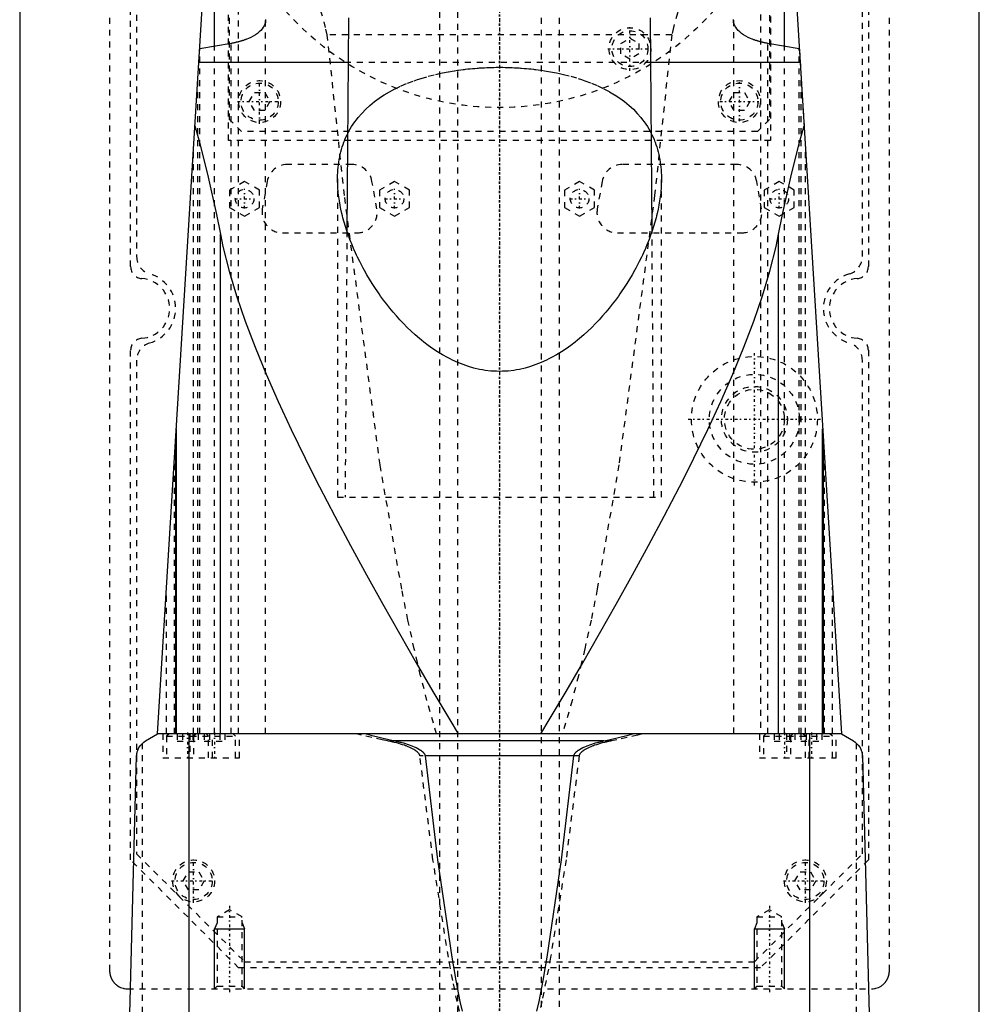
# Model space of a CAD drawing. Extents: x -90 to 90, y -144 to 599.
# Tile 6 of 10: x -80 to 80, y 32 to 196. Entities that reach past the tile are written whole.
import ezdxf

# ---------------------------------------------------------------- set-up
doc = ezdxf.new("R2010")
doc.units = 0
doc.linetypes.add('CENTER', pattern=[1.5, 0.45, -0.5, 0.05, -0.5])
doc.linetypes.add('DASHED', pattern=[2, 1, -1])
for name, color, linetype in [('AM_0', 7, 'CONTINUOUS'), ('AM_10', 7, 'CONTINUOUS'), ('AM_3', 7, 'DASHED'), ('AM_7', 7, 'CENTER')]:
    doc.layers.add(name, color=color, linetype=linetype)

msp = doc.modelspace()

# ---------------------------------------------------------------- linework, layer by layer
at = {"layer": 'AM_0', "color": 7, "linetype": 'CONTINUOUS'}
for p, q in [((-80, 291.5), (-80, 30)), ((80, 30), (80, 291.5)), ((-57, 77.05), (-47, 240)), ((47, 240), (57, 77.05)), ((-47.5, 191.75), (-47.5, 200.01)), ((47.5, 191.75), (47.5, 200.01)), ((-25.18, 196.5), (-25.43, 160.87)), ((25.43, 160.87), (25.18, 196.5)), ((-44.74, 192.21), (-49.99, 191.33)), ((49.99, 191.33), (44.74, 192.21)), ((-25.23, 189), (-50.13, 189)), ((50.13, 189), (25.23, 189)), ((-46.53, 77.05), (-46.53, 160.38)), ((46.53, 77.05), (46.53, 160.38)), ((-53.88, 77.05), (-53.88, 127.93)), ((53.88, 77.05), (53.88, 127.93)), ((-54, 125.94), (-54, 77.05)), ((54, 77.05), (54, 125.94)), ((-59, 75.85), (-57, 77.05)), ((57, 77.05), (-57, 77.05)), ((-51.74, 16.5), (-51.74, 77.05)), ((17.41, 75.85), (-17.41, 75.85)), ((51.74, 16.5), (51.74, 77.05)), ((57, 77.05), (59, 75.85)), ((-62, 16.5), (-60.5, 73.35)), ((12.4, 73.35), (-12.4, 73.35)), ((60.5, 73.35), (62, 16.5))]:
    msp.add_line(p, q, dxfattribs=at)
for points in [[(-39, 196.08, 0), (-39, 195.95, 0), (-39.04, 195.69, 0), (-39.11, 195.42, 0), (-39.16, 195.29, 0), (-39.23, 195.16, 0), (-39.38, 194.89, 0), (-39.57, 194.63, 0), (-39.8, 194.37, 0), (-40.06, 194.12, 0), (-40.36, 193.88, 0), (-40.52, 193.76, 0), (-40.69, 193.65, 0), (-41.06, 193.43, 0), (-41.45, 193.22, 0), (-41.86, 193.03, 0), (-42.12, 192.92, 0), (-42.2, 192.89, 0), (-42.28, 192.86, 0), (-42.32, 192.85, 0), (-42.36, 192.84, 0), (-42.43, 192.81, 0), (-42.52, 192.78, 0), (-42.6, 192.75, 0), (-42.68, 192.72, 0), (-42.76, 192.69, 0), (-42.8, 192.68, 0), (-42.85, 192.67, 0), (-42.93, 192.64, 0), (-43.02, 192.61, 0), (-43.06, 192.6, 0), (-43.11, 192.59, 0), (-43.19, 192.56, 0), (-43.28, 192.54, 0), (-43.33, 192.52, 0), (-43.37, 192.51, 0), (-43.46, 192.49, 0), (-43.55, 192.46, 0), (-43.64, 192.44, 0), (-43.74, 192.42, 0), (-43.83, 192.4, 0), (-43.88, 192.39, 0), (-43.92, 192.37, 0), (-44.02, 192.35, 0), (-44.11, 192.33, 0), (-44.21, 192.31, 0), (-44.3, 192.29, 0), (-44.4, 192.27, 0), (-44.45, 192.27, 0), (-44.5, 192.26, 0), (-44.6, 192.24, 0), (-44.69, 192.22, 0), (-44.74, 192.21, 0)], [(-39, 196.21, 0), (-39, 196.16, 0), (-39, 196.1, 0), (-39, 196.08, 0)], [(39, 196.08, 0), (39, 196.1, 0), (39, 196.16, 0), (39, 196.21, 0)], [(44.74, 192.21, 0), (44.69, 192.22, 0), (44.6, 192.24, 0), (44.5, 192.26, 0), (44.45, 192.27, 0), (44.4, 192.27, 0), (44.31, 192.29, 0), (44.21, 192.31, 0), (44.11, 192.33, 0), (44.02, 192.35, 0), (43.92, 192.37, 0), (43.88, 192.38, 0), (43.83, 192.4, 0), (43.74, 192.42, 0), (43.65, 192.44, 0), (43.55, 192.46, 0), (43.46, 192.49, 0), (43.37, 192.51, 0), (43.33, 192.52, 0), (43.28, 192.54, 0), (43.2, 192.56, 0), (43.11, 192.59, 0), (43.06, 192.6, 0), (43.02, 192.61, 0), (42.94, 192.64, 0), (42.85, 192.67, 0), (42.81, 192.68, 0), (42.77, 192.69, 0), (42.68, 192.72, 0), (42.6, 192.75, 0), (42.52, 192.78, 0), (42.44, 192.81, 0), (42.36, 192.83, 0), (42.32, 192.85, 0), (42.28, 192.86, 0), (42.2, 192.89, 0), (42.12, 192.92, 0), (41.86, 193.03, 0), (41.45, 193.22, 0), (41.06, 193.43, 0), (40.7, 193.65, 0), (40.53, 193.76, 0), (40.36, 193.88, 0), (40.06, 194.12, 0), (39.8, 194.37, 0), (39.57, 194.63, 0), (39.38, 194.89, 0), (39.23, 195.16, 0), (39.16, 195.29, 0), (39.11, 195.42, 0), (39.04, 195.69, 0), (39, 195.95, 0), (39, 196.08, 0)], [(-50.78, 178.45, 0), (-50.02, 175.73, 0), (-48.56, 169.92, 0), (-47.19, 163.67, 0), (-46.53, 160.38, 0)], [(46.53, 160.38, 0), (47.19, 163.67, 0), (48.56, 169.92, 0), (50.02, 175.73, 0), (50.78, 178.45, 0)], [(-27, 169.6, 0), (-27, 169.81, 0), (-26.99, 170.24, 0), (-26.97, 170.67, 0), (-26.96, 170.89, 0), (-26.94, 171.1, 0), (-26.91, 171.53, 0), (-26.86, 171.96, 0), (-26.8, 172.39, 0), (-26.73, 172.82, 0), (-26.65, 173.25, 0), (-26.61, 173.46, 0), (-26.56, 173.67, 0), (-26.46, 174.1, 0), (-26.34, 174.52, 0), (-26.22, 174.93, 0), (-26.08, 175.35, 0), (-25.93, 175.76, 0), (-25.85, 175.96, 0), (-25.77, 176.16, 0), (-25.6, 176.57, 0), (-25.41, 176.96, 0), (-25.31, 177.16, 0)], [(25.31, 177.16, 0), (25.41, 176.97, 0), (25.6, 176.57, 0), (25.77, 176.17, 0), (25.85, 175.96, 0), (25.93, 175.76, 0), (26.08, 175.35, 0), (26.22, 174.94, 0), (26.34, 174.52, 0), (26.46, 174.1, 0), (26.56, 173.68, 0), (26.61, 173.46, 0), (26.65, 173.25, 0), (26.73, 172.82, 0), (26.8, 172.4, 0), (26.86, 171.97, 0), (26.91, 171.54, 0), (26.94, 171.11, 0), (26.96, 170.89, 0), (26.97, 170.67, 0), (26.99, 170.24, 0), (27, 169.81, 0), (27, 169.6, 0)], [(27, 169.6, 0), (27, 169.28, 0), (26.98, 168.63, 0), (26.94, 167.97, 0), (26.91, 167.64, 0), (26.88, 167.3, 0), (26.8, 166.62, 0), (26.7, 165.94, 0), (26.58, 165.24, 0), (26.44, 164.54, 0), (26.28, 163.83, 0), (26.2, 163.47, 0), (26.11, 163.12, 0), (25.91, 162.4, 0), (25.69, 161.67, 0), (25.46, 160.95, 0), (25.2, 160.22, 0), (24.93, 159.48, 0), (24.78, 159.11, 0), (24.64, 158.75, 0), (24.33, 158.01, 0), (24, 157.28, 0), (23.83, 156.91, 0), (23.65, 156.54, 0), (23.29, 155.81, 0), (22.91, 155.07, 0), (22.72, 154.71, 0), (22.52, 154.34, 0), (22.11, 153.62, 0), (21.68, 152.9, 0), (21.24, 152.18, 0), (20.78, 151.47, 0), (20.31, 150.77, 0), (20.07, 150.42, 0), (19.82, 150.07, 0), (19.32, 149.39, 0), (18.81, 148.71, 0), (18.28, 148.05, 0), (17.74, 147.39, 0), (17.19, 146.75, 0), (16.9, 146.43, 0), (16.61, 146.11, 0), (16.01, 145.47, 0), (15.38, 144.83, 0), (14.72, 144.2, 0), (14.04, 143.58, 0), (13.34, 142.97, 0), (12.98, 142.68, 0), (12.62, 142.38, 0), (11.87, 141.81, 0), (11.1, 141.26, 0), (10.31, 140.74, 0), (9.5, 140.25, 0), (8.67, 139.79, 0), (8.25, 139.57, 0), (7.82, 139.36, 0), (6.95, 138.97, 0), (6.07, 138.62, 0), (5.17, 138.31, 0), (4.26, 138.05, 0), (3.33, 137.83, 0), (2.86, 137.75, 0), (2.39, 137.67, 0), (1.44, 137.56, 0), (0.48, 137.51, 0), (0, 137.5, 0), (-0.48, 137.51, 0), (-1.44, 137.56, 0), (-2.39, 137.67, 0), (-2.86, 137.75, 0), (-3.33, 137.83, 0), (-4.26, 138.05, 0), (-5.17, 138.31, 0), (-6.07, 138.62, 0), (-6.95, 138.97, 0), (-7.82, 139.36, 0), (-8.25, 139.57, 0), (-8.67, 139.79, 0), (-9.5, 140.25, 0), (-10.31, 140.74, 0), (-11.1, 141.26, 0), (-11.87, 141.81, 0), (-12.62, 142.38, 0), (-12.98, 142.68, 0), (-13.34, 142.97, 0), (-14.04, 143.58, 0), (-14.72, 144.2, 0), (-15.38, 144.83, 0), (-16.01, 145.47, 0), (-16.61, 146.11, 0), (-16.9, 146.43, 0), (-17.19, 146.75, 0), (-17.74, 147.39, 0), (-18.28, 148.05, 0), (-18.81, 148.71, 0), (-19.32, 149.39, 0), (-19.82, 150.07, 0), (-20.07, 150.42, 0), (-20.31, 150.77, 0), (-20.78, 151.47, 0), (-21.24, 152.18, 0), (-21.68, 152.9, 0), (-22.11, 153.62, 0), (-22.52, 154.34, 0), (-22.72, 154.71, 0), (-22.91, 155.07, 0), (-23.29, 155.81, 0), (-23.65, 156.54, 0), (-23.83, 156.91, 0), (-24, 157.28, 0), (-24.33, 158.01, 0), (-24.64, 158.75, 0), (-24.78, 159.11, 0), (-24.93, 159.48, 0), (-25.2, 160.22, 0), (-25.46, 160.95, 0), (-25.69, 161.67, 0), (-25.91, 162.4, 0), (-26.11, 163.12, 0), (-26.2, 163.47, 0), (-26.28, 163.83, 0), (-26.44, 164.54, 0), (-26.58, 165.24, 0), (-26.7, 165.94, 0), (-26.8, 166.62, 0), (-26.88, 167.3, 0), (-26.91, 167.64, 0), (-26.94, 167.97, 0), (-26.98, 168.63, 0), (-27, 169.28, 0), (-27, 169.6, 0)], [(-46.53, 160.38, 0), (-46.11, 158.34, 0), (-45.07, 154.24, 0), (-43.83, 150.11, 0), (-43.13, 148.01, 0), (-42.38, 145.88, 0), (-40.73, 141.53, 0), (-38.89, 137.05, 0), (-36.88, 132.47, 0), (-34.72, 127.8, 0), (-32.42, 123.04, 0), (-31.22, 120.64, 0), (-30, 118.23, 0), (-27.48, 113.37, 0), (-24.87, 108.47, 0), (-22.2, 103.56, 0), (-19.47, 98.65, 0), (-16.7, 93.75, 0), (-15.31, 91.32, 0), (-13.91, 88.89, 0), (-11.1, 84.09, 0), (-8.29, 79.37, 0), (-6.87, 77.05, 0)], [(6.87, 77.05, 0), (8.29, 79.37, 0), (11.1, 84.09, 0), (13.91, 88.89, 0), (15.31, 91.32, 0), (16.7, 93.75, 0), (19.47, 98.65, 0), (22.2, 103.56, 0), (24.87, 108.47, 0), (27.48, 113.37, 0), (30, 118.23, 0), (31.22, 120.64, 0), (32.42, 123.04, 0), (34.72, 127.8, 0), (36.88, 132.47, 0), (38.89, 137.05, 0), (40.73, 141.53, 0), (42.38, 145.88, 0), (43.13, 148.01, 0), (43.83, 150.11, 0), (45.07, 154.24, 0), (46.11, 158.34, 0), (46.53, 160.38, 0)], [(-60.5, 73.35, 0), (-60.5, 73.35, 0), (-60.5, 73.36, 0), (-60.5, 73.37, 0), (-60.5, 73.37, 0), (-60.5, 73.37, 0), (-60.5, 73.38, 0), (-60.5, 73.38, 0), (-60.5, 73.39, 0), (-60.5, 73.39, 0), (-60.5, 73.4, 0), (-60.5, 73.4, 0), (-60.5, 73.4, 0), (-60.5, 73.41, 0), (-60.5, 73.41, 0), (-60.5, 73.43, 0), (-60.5, 73.44, 0), (-60.49, 73.45, 0), (-60.49, 73.48, 0), (-60.49, 73.5, 0), (-60.49, 73.52, 0), (-60.49, 73.54, 0), (-60.49, 73.56, 0), (-60.49, 73.57, 0), (-60.48, 73.57, 0), (-60.48, 73.59, 0), (-60.48, 73.61, 0), (-60.47, 73.65, 0), (-60.47, 73.69, 0), (-60.46, 73.73, 0), (-60.45, 73.79, 0), (-60.44, 73.85, 0), (-60.4, 74.02, 0), (-60.33, 74.26, 0), (-60.29, 74.36, 0), (-60.25, 74.45, 0), (-60.18, 74.6, 0), (-60.11, 74.74, 0), (-59.83, 75.14, 0), (-59.29, 75.66, 0), (-59, 75.85, 0)], [(-22.25, 77.05, 0), (-21.46, 76.83, 0), (-19.85, 76.41, 0), (-18.23, 76.03, 0), (-17.41, 75.85, 0)], [(-17.41, 75.85, 0), (-17.25, 75.82, 0), (-16.93, 75.75, 0), (-16.61, 75.67, 0), (-16.46, 75.63, 0), (-16.3, 75.59, 0), (-15.99, 75.51, 0), (-15.68, 75.41, 0), (-15.38, 75.32, 0), (-15.08, 75.22, 0), (-14.78, 75.11, 0), (-14.64, 75.06, 0), (-14.49, 75, 0), (-14.21, 74.88, 0), (-13.92, 74.75, 0), (-13.62, 74.59, 0), (-13.33, 74.43, 0), (-13.17, 74.32, 0), (-13.13, 74.29, 0), (-13.08, 74.26, 0), (-13.06, 74.24, 0), (-13.04, 74.22, 0), (-12.99, 74.19, 0), (-12.95, 74.16, 0), (-12.93, 74.14, 0), (-12.91, 74.12, 0), (-12.87, 74.09, 0), (-12.83, 74.05, 0), (-12.81, 74.04, 0), (-12.79, 74.02, 0), (-12.75, 73.98, 0), (-12.72, 73.94, 0), (-12.68, 73.9, 0), (-12.65, 73.86, 0), (-12.61, 73.82, 0), (-12.6, 73.8, 0), (-12.58, 73.78, 0), (-12.55, 73.73, 0), (-12.52, 73.68, 0), (-12.49, 73.63, 0), (-12.47, 73.58, 0), (-12.45, 73.53, 0), (-12.44, 73.51, 0), (-12.43, 73.48, 0), (-12.41, 73.43, 0), (-12.41, 73.4, 0), (-12.41, 73.39, 0), (-12.4, 73.38, 0), (-12.4, 73.38, 0), (-12.4, 73.37, 0), (-12.4, 73.36, 0), (-12.4, 73.35, 0), (-12.4, 73.35, 0)], [(12.4, 73.35, 0), (12.4, 73.35, 0), (12.4, 73.36, 0), (12.4, 73.37, 0), (12.4, 73.38, 0), (12.4, 73.38, 0), (12.41, 73.39, 0), (12.41, 73.4, 0), (12.41, 73.43, 0), (12.43, 73.48, 0), (12.44, 73.51, 0), (12.45, 73.53, 0), (12.47, 73.58, 0), (12.49, 73.63, 0), (12.52, 73.68, 0), (12.55, 73.73, 0), (12.58, 73.78, 0), (12.6, 73.8, 0), (12.61, 73.82, 0), (12.65, 73.86, 0), (12.68, 73.9, 0), (12.72, 73.94, 0), (12.75, 73.98, 0), (12.79, 74.02, 0), (12.81, 74.04, 0), (12.83, 74.05, 0), (12.87, 74.09, 0), (12.91, 74.12, 0), (12.93, 74.14, 0), (12.95, 74.16, 0), (12.99, 74.19, 0), (13.04, 74.22, 0), (13.06, 74.24, 0), (13.08, 74.26, 0), (13.13, 74.29, 0), (13.17, 74.32, 0), (13.33, 74.43, 0), (13.62, 74.59, 0), (13.92, 74.75, 0), (14.21, 74.88, 0), (14.49, 75, 0), (14.64, 75.06, 0), (14.78, 75.11, 0), (15.08, 75.22, 0), (15.38, 75.32, 0), (15.68, 75.41, 0), (15.99, 75.51, 0), (16.3, 75.59, 0), (16.46, 75.63, 0), (16.61, 75.67, 0), (16.93, 75.75, 0), (17.25, 75.82, 0), (17.41, 75.85, 0)], [(17.41, 75.85, 0), (18.23, 76.03, 0), (19.85, 76.41, 0), (21.46, 76.83, 0), (22.25, 77.05, 0)], [(59, 75.85, 0), (59.29, 75.66, 0), (59.83, 75.14, 0), (60.11, 74.74, 0), (60.18, 74.6, 0), (60.25, 74.45, 0), (60.29, 74.36, 0), (60.33, 74.26, 0), (60.4, 74.02, 0), (60.44, 73.85, 0), (60.45, 73.79, 0), (60.46, 73.73, 0), (60.47, 73.69, 0), (60.47, 73.65, 0), (60.48, 73.61, 0), (60.48, 73.59, 0), (60.48, 73.57, 0), (60.49, 73.57, 0), (60.49, 73.56, 0), (60.49, 73.54, 0), (60.49, 73.52, 0), (60.49, 73.5, 0), (60.49, 73.48, 0), (60.49, 73.45, 0), (60.5, 73.44, 0), (60.5, 73.43, 0), (60.5, 73.41, 0), (60.5, 73.41, 0), (60.5, 73.4, 0), (60.5, 73.4, 0), (60.5, 73.4, 0), (60.5, 73.39, 0), (60.5, 73.39, 0), (60.5, 73.38, 0), (60.5, 73.38, 0), (60.5, 73.37, 0), (60.5, 73.37, 0), (60.5, 73.37, 0), (60.5, 73.36, 0), (60.5, 73.35, 0), (60.5, 73.35, 0)], [(-12.4, 73.35, 0), (-10.36, 56.04, 0), (-7.97, 39.77, 0), (-7.28, 35.91, 0), (-6.59, 32.39, 0), (-6.24, 30.76, 0)], [(6.24, 30.76, 0), (6.59, 32.39, 0), (7.28, 35.91, 0), (7.97, 39.77, 0), (10.36, 56.04, 0), (12.4, 73.35, 0)]]:
    msp.add_polyline3d(points, dxfattribs=at)
at = {"layer": 'AM_10', "color": 7, "linetype": 'CONTINUOUS'}
for p, q in [((-47.07, 45.5), (-47.5, 44.5)), ((-47.5, 34.5), (-47.5, 44.5)), ((-47.5, 44.5), (-42.5, 44.5)), ((-42.93, 45.5), (-42.5, 44.5)), ((-42.5, 34.5), (-42.5, 44.5)), ((42.93, 45.5), (42.5, 44.5)), ((42.5, 34.5), (42.5, 44.5)), ((42.5, 44.5), (47.5, 44.5)), ((47.07, 45.5), (47.5, 44.5)), ((47.5, 34.5), (47.5, 44.5))]:
    msp.add_line(p, q, dxfattribs=at)
at = {"layer": 'AM_3', "color": 6, "linetype": 'DASHED'}
for p, q in [((-7, 565.5), (-7, -110.5)), ((7, -110.5), (7, 565.5)), ((-10, 553.5), (-10, -70.5)), ((10, -70.5), (10, 553.5)), ((-65, 292.5), (-65, 37.5)), ((65, 37.5), (65, 292.5)), ((-61.5, 154.98), (-61.5, 292)), ((-60.5, 291), (-60.5, 156.65)), ((60.5, 156.65), (60.5, 291)), ((61.5, 292), (61.5, 154.98)), ((-43.5, 77.05), (-43.5, 247.02)), ((43.5, 247.02), (43.5, 77.05)), ((-45.21, 176), (-45.21, 244.67)), ((45.21, 244.67), (45.21, 176)), ((-45, 179.5), (-45, 232.9)), ((45, 232.9), (45, 179.5)), ((-39, 77.05), (-39, 196.08)), ((39, 196.08), (39, 77.05)), ((-44.74, 77.05), (-44.74, 192.21)), ((28.71, 193.62), (-28.71, 193.62)), ((20.25, 192.19), (21.75, 193.06)), ((20.25, 190.46), (20.25, 192.19)), ((21.75, 193.06), (23.25, 192.19)), ((23.25, 192.19), (23.25, 190.46)), ((44.74, 77.05), (44.74, 192.21)), ((-49.95, 77.05), (-49.95, 191.34)), ((-47.5, 77.05), (-47.5, 191.75)), ((47.5, 77.05), (47.5, 191.75)), ((49.95, 77.05), (49.95, 191.34)), ((49.99, 191.33), (50.78, 178.45)), ((25.23, 189), (-25.23, 189)), ((21.75, 189.6), (20.25, 190.46)), ((23.25, 190.46), (21.75, 189.6)), ((-50.31, 77.05), (-50.31, 186.12)), ((50.31, 77.05), (50.31, 186.12)), ((-41.73, 182.5), (-40.87, 184)), ((-40.87, 184), (-39.13, 184)), ((-39.13, 184), (-38.27, 182.5)), ((38.27, 182.5), (39.13, 184)), ((39.13, 184), (40.87, 184)), ((40.87, 184), (41.73, 182.5)), ((-40.87, 181), (-41.73, 182.5)), ((-38.27, 182.5), (-39.13, 181)), ((39.13, 181), (38.27, 182.5)), ((41.73, 182.5), (40.87, 181)), ((-39.13, 181), (-40.87, 181)), ((40.87, 181), (39.13, 181)), ((-43, 177.5), (-45, 179.5)), ((45, 179.5), (43, 177.5)), ((43, 177.5), (-43, 177.5)), ((45.21, 176), (-45.21, 176)), ((-51, 77.05), (-51, 174.82)), ((51, 77.05), (51, 174.82)), ((-24.61, 172), (-35.39, 172)), ((39.54, 172), (20.46, 172)), ((-42.5, 169.19), (-45, 167.74)), ((-40, 167.74), (-42.5, 169.19)), ((-38.74, 169.19), (-39.55, 164.59)), ((-27, 169.6), (-27, 116.5)), ((-20.45, 164.59), (-21.26, 169.19)), ((-17.5, 169.19), (-20, 167.74)), ((-15, 167.74), (-17.5, 169.19)), ((13.35, 169.19), (10.85, 167.74)), ((15.85, 167.74), (13.35, 169.19)), ((17.11, 169.19), (16.3, 164.59)), ((27, 116.5), (27, 169.6)), ((43.7, 164.59), (42.89, 169.19)), ((46.65, 169.19), (44.15, 167.74)), ((49.15, 167.74), (46.65, 169.19)), ((-45, 167.74), (-45, 164.86)), ((-40, 164.86), (-40, 167.74)), ((-20, 167.74), (-20, 164.86)), ((-15, 164.86), (-15, 167.74)), ((10.85, 167.74), (10.85, 164.86)), ((15.85, 164.86), (15.85, 167.74)), ((44.15, 167.74), (44.15, 164.86)), ((49.15, 164.86), (49.15, 167.74)), ((-45, 164.86), (-42.5, 163.41)), ((-42.5, 163.41), (-40, 164.86)), ((-20, 164.86), (-17.5, 163.41)), ((-17.5, 163.41), (-15, 164.86)), ((10.85, 164.86), (13.35, 163.41)), ((13.35, 163.41), (15.85, 164.86)), ((44.15, 164.86), (46.65, 163.41)), ((46.65, 163.41), (49.15, 164.86)), ((-36.2, 160.6), (-23.8, 160.6)), ((-25.43, 160.87), (-25.75, 116.5)), ((19.65, 160.6), (40.35, 160.6)), ((25.75, 116.5), (25.43, 160.87)), ((-61.5, 56), (-61.5, 141.02)), ((61.5, 141.02), (61.5, 56)), ((-60.5, 139.35), (-60.5, 57)), ((60.5, 57), (60.5, 139.35)), ((-54.2, 77.05), (-54.2, 122.75)), ((54.2, 77.05), (54.2, 122.75)), ((-27, 116.5), (27, 116.5)), ((-55.5, 77.05), (-55.5, 101.49)), ((55.5, 77.05), (55.5, 101.49)), ((-56.15, 77.05), (-56.15, 73.05)), ((-55.1, 77.05), (-55.5, 76.65)), ((-55.5, 76.65), (-55.5, 73.05)), ((-55.5, 76.65), (-44, 76.65)), ((-53.73, 77.05), (-53.73, 75.8)), ((-53.73, 75.8), (-50.27, 75.8)), ((-52.87, 77.05), (-52.87, 75.8)), ((-51.65, 77.05), (-51.65, 73.05)), ((-51.13, 77.05), (-51.13, 75.8)), ((-50.6, 77.05), (-51, 76.65)), ((-51, 76.65), (-51, 73.05)), ((-50.27, 77.05), (-50.27, 75.8)), ((-49.23, 77.05), (-49.23, 75.8)), ((-49.23, 75.8), (-45.77, 75.8)), ((-48.5, 76.65), (-48.9, 77.05)), ((-48.5, 73.05), (-48.5, 76.65)), ((-48.37, 77.05), (-48.37, 75.8)), ((-47.85, 73.05), (-47.85, 77.05)), ((-46.63, 77.05), (-46.63, 75.8)), ((-45.77, 77.05), (-45.77, 75.8)), ((-44, 76.65), (-44.4, 77.05)), ((-44, 73.05), (-44, 76.65)), ((-43.35, 73.05), (-43.35, 77.05)), ((18.65, 75.85), (-18.65, 75.85)), ((43.35, 77.05), (43.35, 73.05)), ((44.4, 77.05), (44, 76.65)), ((44, 76.65), (44, 73.05)), ((44, 76.65), (55.5, 76.65)), ((45.77, 77.05), (45.77, 75.8)), ((45.77, 75.8), (49.23, 75.8)), ((46.63, 77.05), (46.63, 75.8)), ((47.85, 77.05), (47.85, 73.05)), ((48.37, 77.05), (48.37, 75.8)), ((48.9, 77.05), (48.5, 76.65)), ((48.5, 76.65), (48.5, 73.05)), ((49.23, 77.05), (49.23, 75.8)), ((50.27, 77.05), (50.27, 75.8)), ((50.27, 75.8), (53.73, 75.8)), ((51, 76.65), (50.6, 77.05)), ((51, 73.05), (51, 76.65)), ((51.13, 77.05), (51.13, 75.8)), ((51.65, 73.05), (51.65, 77.05)), ((52.87, 77.05), (52.87, 75.8)), ((53.73, 77.05), (53.73, 75.8)), ((55.5, 76.65), (55.1, 77.05)), ((55.5, 73.05), (55.5, 76.65)), ((56.15, 73.05), (56.15, 77.05)), ((-59.5, 16.5), (-59.5, 75.49)), ((59.5, 16.5), (59.5, 75.49)), ((-56.15, 73.05), (-43.35, 73.05)), ((13.28, 73.35), (-13.28, 73.35)), ((43.35, 73.05), (56.15, 73.05)), ((-43.5, 38), (-61.5, 56)), ((-60.5, 57), (-42.5, 39)), ((42.5, 39), (60.5, 57)), ((61.5, 56), (43.5, 38)), ((-52.73, 52.5), (-51.87, 54)), ((-51.87, 54), (-50.13, 54)), ((-50.13, 54), (-49.27, 52.5)), ((49.27, 52.5), (50.13, 54)), ((50.13, 54), (51.87, 54)), ((51.87, 54), (52.73, 52.5)), ((-51.87, 51), (-52.73, 52.5)), ((-50.13, 51), (-51.87, 51)), ((-49.27, 52.5), (-50.13, 51)), ((50.13, 51), (49.27, 52.5)), ((51.87, 51), (50.13, 51)), ((52.73, 52.5), (51.87, 51)), ((-45, 47.69), (-47.07, 46.5)), ((-42.93, 46.5), (-45, 47.69)), ((45, 47.69), (42.93, 46.5)), ((47.07, 46.5), (45, 47.69)), ((-47.07, 46.5), (-47.07, 34.93)), ((-47.07, 46.5), (-42.93, 46.5)), ((-42.93, 34.93), (-42.93, 46.5)), ((42.93, 46.5), (42.93, 34.93)), ((42.93, 46.5), (47.07, 46.5)), ((47.07, 34.93), (47.07, 46.5)), ((43.5, 38), (-43.5, 38)), ((-42.5, 39), (42.5, 39)), ((-62, 34.5), (62, 34.5)), ((-47.07, 34.93), (-47.5, 34.5)), ((-47.07, 34.93), (-42.93, 34.93)), ((-42.5, 34.5), (-42.93, 34.93)), ((42.93, 34.93), (42.5, 34.5)), ((42.93, 34.93), (47.07, 34.93)), ((47.5, 34.5), (47.07, 34.93))]:
    msp.add_line(p, q, dxfattribs=at)
for points in [[(-28.71, 193.62, 0), (-28.99, 194.85, 0), (-29.66, 197.27, 0), (-30.44, 199.65, 0), (-30.86, 200.82, 0), (-31.31, 201.98, 0), (-32.26, 204.28, 0), (-33.28, 206.54, 0), (-34.35, 208.76, 0), (-35.46, 210.94, 0), (-36.61, 213.09, 0), (-37.19, 214.15, 0), (-37.78, 215.2, 0), (-38.96, 217.28, 0), (-40.15, 219.31, 0), (-41.34, 221.3, 0), (-42.52, 223.25, 0), (-43.68, 225.15, 0), (-44.25, 226.08, 0), (-44.82, 227, 0), (-45.93, 228.8, 0), (-47.01, 230.54, 0), (-47.53, 231.39, 0)], [(47.53, 231.39, 0), (47.01, 230.54, 0), (45.93, 228.8, 0), (44.82, 227, 0), (44.25, 226.08, 0), (43.68, 225.15, 0), (42.52, 223.25, 0), (41.34, 221.3, 0), (40.15, 219.31, 0), (38.96, 217.28, 0), (37.78, 215.2, 0), (37.19, 214.15, 0), (36.61, 213.09, 0), (35.46, 210.94, 0), (34.35, 208.76, 0), (33.28, 206.54, 0), (32.26, 204.28, 0), (31.31, 201.98, 0), (30.86, 200.82, 0), (30.44, 199.65, 0), (29.66, 197.27, 0), (28.99, 194.85, 0), (28.71, 193.62, 0)], [(-10.49, 77.05, 0), (-11.02, 78.81, 0), (-12.09, 82.59, 0), (-13.15, 86.72, 0), (-13.68, 88.91, 0), (-14.21, 91.19, 0), (-15.26, 96.01, 0), (-16.3, 101.17, 0), (-19.91, 121.9, 0), (-25.86, 166.85, 0), (-28.71, 193.62, 0)], [(28.71, 193.62, 0), (25.86, 166.85, 0), (19.91, 121.9, 0), (16.3, 101.17, 0), (15.26, 96.01, 0), (14.21, 91.19, 0), (13.68, 88.91, 0), (13.15, 86.72, 0), (12.09, 82.59, 0), (11.02, 78.81, 0), (10.49, 77.05, 0)], [(-10.01, 187.18, 0), (-9.52, 187.29, 0), (-8.53, 187.48, 0), (-7.52, 187.65, 0), (-7.01, 187.73, 0)], [(-7.01, 187.73, 0), (-6.81, 187.75, 0), (-6.43, 187.81, 0), (-6.04, 187.85, 0), (-5.85, 187.88, 0), (-5.65, 187.9, 0), (-5.26, 187.94, 0), (-4.87, 187.98, 0), (-4.48, 188.02, 0), (-4.09, 188.05, 0), (-3.7, 188.08, 0), (-3.5, 188.1, 0), (-3.31, 188.11, 0), (-2.92, 188.13, 0), (-2.52, 188.16, 0), (-2.13, 188.17, 0), (-1.74, 188.19, 0), (-1.35, 188.2, 0), (-1.16, 188.21, 0), (-0.97, 188.21, 0), (-0.58, 188.22, 0), (-0.19, 188.22, 0), (0, 188.22, 0)], [(0, 188.22, 0), (0.19, 188.22, 0), (0.58, 188.22, 0), (0.96, 188.21, 0), (1.16, 188.21, 0), (1.35, 188.2, 0), (1.74, 188.19, 0), (2.13, 188.17, 0), (2.52, 188.16, 0), (2.91, 188.14, 0), (3.3, 188.11, 0), (3.5, 188.1, 0), (3.69, 188.08, 0), (4.09, 188.05, 0), (4.48, 188.02, 0), (4.87, 187.98, 0), (5.26, 187.94, 0), (5.65, 187.9, 0), (5.84, 187.88, 0), (6.04, 187.85, 0), (6.43, 187.81, 0), (6.81, 187.75, 0), (7.01, 187.73, 0)], [(7.01, 187.73, 0), (7.52, 187.65, 0), (8.53, 187.48, 0), (9.52, 187.29, 0), (10.01, 187.18, 0)], [(-25.31, 177.16, 0), (-25.11, 177.56, 0), (-24.65, 178.34, 0), (-24.14, 179.1, 0), (-23.87, 179.47, 0), (-23.58, 179.84, 0), (-22.97, 180.54, 0), (-22.31, 181.22, 0), (-21.61, 181.87, 0), (-20.85, 182.49, 0), (-20.06, 183.07, 0), (-19.65, 183.35, 0), (-19.22, 183.62, 0), (-18.34, 184.14, 0), (-17.4, 184.64, 0), (-16.4, 185.12, 0), (-15.34, 185.57, 0), (-14.24, 185.99, 0), (-13.66, 186.18, 0), (-13.08, 186.37, 0), (-11.88, 186.72, 0), (-10.64, 187.04, 0), (-10.01, 187.18, 0)], [(10.01, 187.18, 0), (10.65, 187.04, 0), (11.89, 186.72, 0), (13.09, 186.37, 0), (13.68, 186.18, 0), (14.25, 185.98, 0), (15.35, 185.56, 0), (16.41, 185.12, 0), (17.4, 184.64, 0), (18.33, 184.15, 0), (19.21, 183.63, 0), (19.64, 183.35, 0), (20.06, 183.07, 0), (20.86, 182.49, 0), (21.61, 181.87, 0), (22.32, 181.22, 0), (22.98, 180.54, 0), (23.59, 179.83, 0), (23.87, 179.47, 0), (24.14, 179.1, 0), (24.65, 178.34, 0), (25.11, 177.56, 0), (25.31, 177.16, 0)], [(-18.65, 75.85, 0), (-19.54, 76.03, 0), (-21.29, 76.41, 0), (-23.02, 76.83, 0), (-23.87, 77.05, 0)], [(-13.28, 73.35, 0), (-13.28, 73.35, 0), (-13.28, 73.36, 0), (-13.28, 73.37, 0), (-13.28, 73.38, 0), (-13.28, 73.38, 0), (-13.28, 73.39, 0), (-13.29, 73.4, 0), (-13.29, 73.41, 0), (-13.29, 73.42, 0), (-13.29, 73.43, 0), (-13.29, 73.43, 0), (-13.29, 73.44, 0), (-13.3, 73.45, 0), (-13.3, 73.46, 0), (-13.3, 73.47, 0), (-13.31, 73.47, 0), (-13.31, 73.48, 0), (-13.31, 73.49, 0), (-13.31, 73.49, 0), (-13.31, 73.5, 0), (-13.32, 73.51, 0), (-13.32, 73.52, 0), (-13.33, 73.54, 0), (-13.35, 73.59, 0), (-13.38, 73.65, 0), (-13.41, 73.7, 0), (-13.45, 73.74, 0), (-13.48, 73.79, 0), (-13.5, 73.81, 0), (-13.52, 73.84, 0), (-13.56, 73.88, 0), (-13.59, 73.92, 0), (-13.63, 73.96, 0), (-13.67, 74, 0), (-13.71, 74.03, 0), (-13.74, 74.05, 0), (-13.76, 74.07, 0), (-13.8, 74.11, 0), (-13.84, 74.14, 0), (-13.87, 74.16, 0), (-13.89, 74.17, 0), (-13.94, 74.21, 0), (-13.98, 74.24, 0), (-14.01, 74.26, 0), (-14.03, 74.27, 0), (-14.08, 74.31, 0), (-14.13, 74.34, 0), (-14.31, 74.44, 0), (-14.62, 74.61, 0), (-14.93, 74.76, 0), (-15.24, 74.89, 0), (-15.54, 75.01, 0), (-15.7, 75.06, 0), (-15.85, 75.12, 0), (-16.17, 75.22, 0), (-16.49, 75.32, 0), (-16.81, 75.42, 0), (-17.14, 75.51, 0), (-17.48, 75.59, 0), (-17.64, 75.63, 0), (-17.81, 75.67, 0), (-18.15, 75.75, 0), (-18.49, 75.82, 0), (-18.65, 75.85, 0)], [(18.65, 75.85, 0), (18.49, 75.82, 0), (18.15, 75.75, 0), (17.81, 75.67, 0), (17.64, 75.63, 0), (17.48, 75.59, 0), (17.14, 75.51, 0), (16.81, 75.42, 0), (16.49, 75.32, 0), (16.17, 75.22, 0), (15.85, 75.12, 0), (15.7, 75.06, 0), (15.54, 75.01, 0), (15.24, 74.89, 0), (14.93, 74.76, 0), (14.62, 74.61, 0), (14.31, 74.44, 0), (14.13, 74.34, 0), (14.08, 74.31, 0), (14.03, 74.27, 0), (14.01, 74.26, 0), (13.98, 74.24, 0), (13.94, 74.21, 0), (13.89, 74.17, 0), (13.87, 74.16, 0), (13.84, 74.14, 0), (13.8, 74.11, 0), (13.76, 74.07, 0), (13.74, 74.05, 0), (13.71, 74.03, 0), (13.67, 74, 0), (13.63, 73.96, 0), (13.59, 73.92, 0), (13.56, 73.88, 0), (13.52, 73.84, 0), (13.5, 73.81, 0), (13.48, 73.79, 0), (13.45, 73.74, 0), (13.41, 73.7, 0), (13.38, 73.65, 0), (13.35, 73.59, 0), (13.33, 73.54, 0), (13.32, 73.52, 0), (13.32, 73.51, 0), (13.31, 73.5, 0), (13.31, 73.49, 0), (13.31, 73.49, 0), (13.31, 73.48, 0), (13.31, 73.47, 0), (13.3, 73.47, 0), (13.3, 73.46, 0), (13.3, 73.45, 0), (13.29, 73.44, 0), (13.29, 73.43, 0), (13.29, 73.43, 0), (13.29, 73.42, 0), (13.29, 73.41, 0), (13.29, 73.4, 0), (13.28, 73.39, 0), (13.28, 73.38, 0), (13.28, 73.38, 0), (13.28, 73.37, 0), (13.28, 73.36, 0), (13.28, 73.35, 0), (13.28, 73.35, 0)], [(23.87, 77.05, 0), (23.02, 76.83, 0), (21.29, 76.41, 0), (19.54, 76.03, 0), (18.65, 75.85, 0)], [(-6.68, 30.76, 0), (-7.05, 32.38, 0), (-7.79, 35.9, 0), (-8.52, 39.76, 0), (-11.09, 56.03, 0), (-13.28, 73.35, 0)], [(13.28, 73.35, 0), (11.09, 56.03, 0), (8.52, 39.76, 0), (7.79, 35.9, 0), (7.05, 32.38, 0), (6.68, 30.76, 0)], [(-65, 37.5, 0), (-65, 37.47, 0), (-65, 37.42, 0), (-65, 37.36, 0), (-65, 37.33, 0), (-64.99, 37.3, 0), (-64.99, 37.25, 0), (-64.98, 37.19, 0), (-64.98, 37.14, 0), (-64.97, 37.09, 0), (-64.96, 37.03, 0), (-64.96, 37, 0), (-64.95, 36.98, 0), (-64.94, 36.92, 0), (-64.93, 36.87, 0), (-64.92, 36.82, 0), (-64.91, 36.77, 0), (-64.9, 36.72, 0), (-64.89, 36.69, 0), (-64.88, 36.67, 0), (-64.87, 36.62, 0), (-64.85, 36.57, 0), (-64.84, 36.54, 0), (-64.83, 36.52, 0), (-64.82, 36.47, 0), (-64.8, 36.42, 0), (-64.79, 36.4, 0), (-64.78, 36.37, 0), (-64.76, 36.32, 0), (-64.74, 36.28, 0), (-64.72, 36.23, 0), (-64.7, 36.19, 0), (-64.68, 36.14, 0), (-64.66, 36.12, 0), (-64.65, 36.1, 0), (-64.63, 36.06, 0), (-64.61, 36.01, 0), (-64.58, 35.97, 0), (-64.56, 35.93, 0), (-64.53, 35.89, 0), (-64.52, 35.87, 0), (-64.51, 35.85, 0), (-64.48, 35.81, 0), (-64.45, 35.77, 0), (-64.43, 35.74, 0), (-64.4, 35.7, 0), (-64.37, 35.66, 0), (-64.36, 35.65, 0), (-64.34, 35.63, 0), (-64.32, 35.59, 0), (-64.29, 35.56, 0), (-64.26, 35.53, 0), (-64.23, 35.49, 0), (-64.2, 35.46, 0), (-64.19, 35.45, 0), (-64.17, 35.43, 0), (-64.14, 35.4, 0), (-64.12, 35.37, 0), (-64.01, 35.28, 0), (-63.92, 35.2, 0), (-63.83, 35.12, 0), (-63.63, 34.98, 0), (-63.42, 34.86, 0), (-63.21, 34.75, 0), (-62.99, 34.67, 0), (-62.77, 34.6, 0), (-62.66, 34.57, 0), (-62.55, 34.55, 0), (-62.33, 34.52, 0), (-62.11, 34.5, 0), (-62, 34.5, 0)], [(62, 34.5, 0), (62.11, 34.5, 0), (62.32, 34.52, 0), (62.54, 34.55, 0), (62.65, 34.57, 0), (62.76, 34.6, 0), (62.98, 34.67, 0), (63.2, 34.75, 0), (63.41, 34.85, 0), (63.62, 34.97, 0), (63.82, 35.11, 0), (63.91, 35.19, 0), (64, 35.27, 0), (64.11, 35.37, 0), (64.14, 35.4, 0), (64.17, 35.43, 0), (64.18, 35.44, 0), (64.2, 35.46, 0), (64.23, 35.49, 0), (64.25, 35.52, 0), (64.28, 35.55, 0), (64.31, 35.58, 0), (64.34, 35.62, 0), (64.35, 35.63, 0), (64.36, 35.65, 0), (64.39, 35.69, 0), (64.42, 35.72, 0), (64.44, 35.76, 0), (64.47, 35.8, 0), (64.49, 35.83, 0), (64.51, 35.85, 0), (64.52, 35.87, 0), (64.55, 35.91, 0), (64.57, 35.95, 0), (64.6, 36, 0), (64.62, 36.04, 0), (64.64, 36.08, 0), (64.65, 36.1, 0), (64.67, 36.12, 0), (64.69, 36.17, 0), (64.71, 36.22, 0), (64.73, 36.26, 0), (64.75, 36.31, 0), (64.77, 36.36, 0), (64.78, 36.38, 0), (64.79, 36.4, 0), (64.81, 36.45, 0), (64.83, 36.5, 0), (64.84, 36.53, 0), (64.85, 36.55, 0), (64.86, 36.6, 0), (64.88, 36.65, 0), (64.89, 36.68, 0), (64.89, 36.71, 0), (64.91, 36.76, 0), (64.92, 36.81, 0), (64.93, 36.87, 0), (64.94, 36.92, 0), (64.95, 36.97, 0), (64.96, 37, 0), (64.96, 37.03, 0), (64.97, 37.08, 0), (64.98, 37.14, 0), (64.98, 37.19, 0), (64.99, 37.25, 0), (64.99, 37.3, 0), (65, 37.33, 0), (65, 37.36, 0), (65, 37.42, 0), (65, 37.47, 0), (65, 37.5, 0)]]:
    msp.add_polyline3d(points, dxfattribs=at)
for centre, radius in [((0, 229), 47.5), ((21.75, 191.33), 3.5), ((21.75, 191.33), 3), ((-40, 182.5), 3.5), ((-40, 182.5), 3.1), ((40, 182.5), 3.5), ((40, 182.5), 3.1), ((-42.5, 166.3), 1.55), ((-17.5, 166.3), 1.55), ((13.35, 166.3), 1.55), ((46.65, 166.3), 1.55), ((42.5, 129.5), 10.5), ((42.5, 129.5), 7.5), ((42.5, 129.5), 5.5), ((42.5, 129.5), 5), ((-51, 52.5), 3.5), ((51, 52.5), 3.5), ((-51, 52.5), 3.1), ((51, 52.5), 3.1)]:
    msp.add_circle(centre, radius, dxfattribs=at)
for centre, radius, start, end in [((-35.39, 168.6), 3.4, 90, 170.0013), ((-24.61, 168.6), 3.4, 9.9987, 90), ((20.46, 168.6), 3.4, 90, 170.0013), ((39.54, 168.6), 3.4, 9.9987, 90), ((-36.2, 164), 3.4, 170.0013, 270), ((-23.8, 164), 3.4, 270, 9.9987), ((19.65, 164), 3.4, 170.0013, 270), ((40.35, 164), 3.4, 270, 9.9987), ((-57.5, 156.65), 3, 180, 253.8724), ((57.5, 156.65), 3, 286.1276, 0), ((-59.5, 154.98), 2, 180, 265.904), ((59.5, 154.98), 2, 274.096, 0), ((-60, 148), 5, 274.096, 85.904), ((-60, 148), 6, 286.1276, 73.8724), ((60, 148), 6, 106.1276, 253.8724), ((60, 148), 5, 94.096, 265.904), ((-59.5, 141.02), 2, 94.096, 180), ((59.5, 141.02), 2, 0, 85.904), ((-57.5, 139.35), 3, 106.1276, 180), ((57.5, 139.35), 3, 0, 73.8724)]:
    msp.add_arc(centre, radius, start, end, dxfattribs=at)
at = {"layer": 'AM_7', "color": 4, "linetype": 'CENTER'}
for p, q in [((0, 599.3), (0, -144.3)), ((0, 383.93), (0, 187.57)), ((0, 317.3), (0, -16.93)), ((0, 242.7), (0, -37.19)), ((21.75, 187.65), (21.75, 195)), ((18.07, 191.33), (25.43, 191.33)), ((-40, 178.82), (-40, 186.18)), ((40, 179.25), (40, 185.75)), ((-43.67, 182.5), (-36.33, 182.5)), ((36.75, 182.5), (43.25, 182.5)), ((-42.5, 164.67), (-42.5, 167.93)), ((-17.5, 164.67), (-17.5, 167.93)), ((13.35, 164.67), (13.35, 167.93)), ((46.65, 164.67), (46.65, 167.93)), ((-44.13, 166.3), (-40.87, 166.3)), ((-19.13, 166.3), (-15.87, 166.3)), ((11.72, 166.3), (14.98, 166.3)), ((45.02, 166.3), (48.28, 166.3)), ((42.5, 118.47), (42.5, 140.53)), ((31.48, 129.5), (53.52, 129.5)), ((-52, 77.25), (-52, 72.85)), ((-47.5, 77.25), (-47.5, 72.85)), ((47.5, 77.25), (47.5, 72.85)), ((52, 77.25), (52, 72.85)), ((-51, 48.83), (-51, 56.17)), ((51, 48.83), (51, 56.17)), ((-54.67, 52.5), (-47.33, 52.5)), ((47.33, 52.5), (54.67, 52.5)), ((-45, 48.35), (-45, 33.84)), ((45, 48.35), (45, 33.84))]:
    msp.add_line(p, q, dxfattribs=at)

doc.saveas('drawing.dxf')
